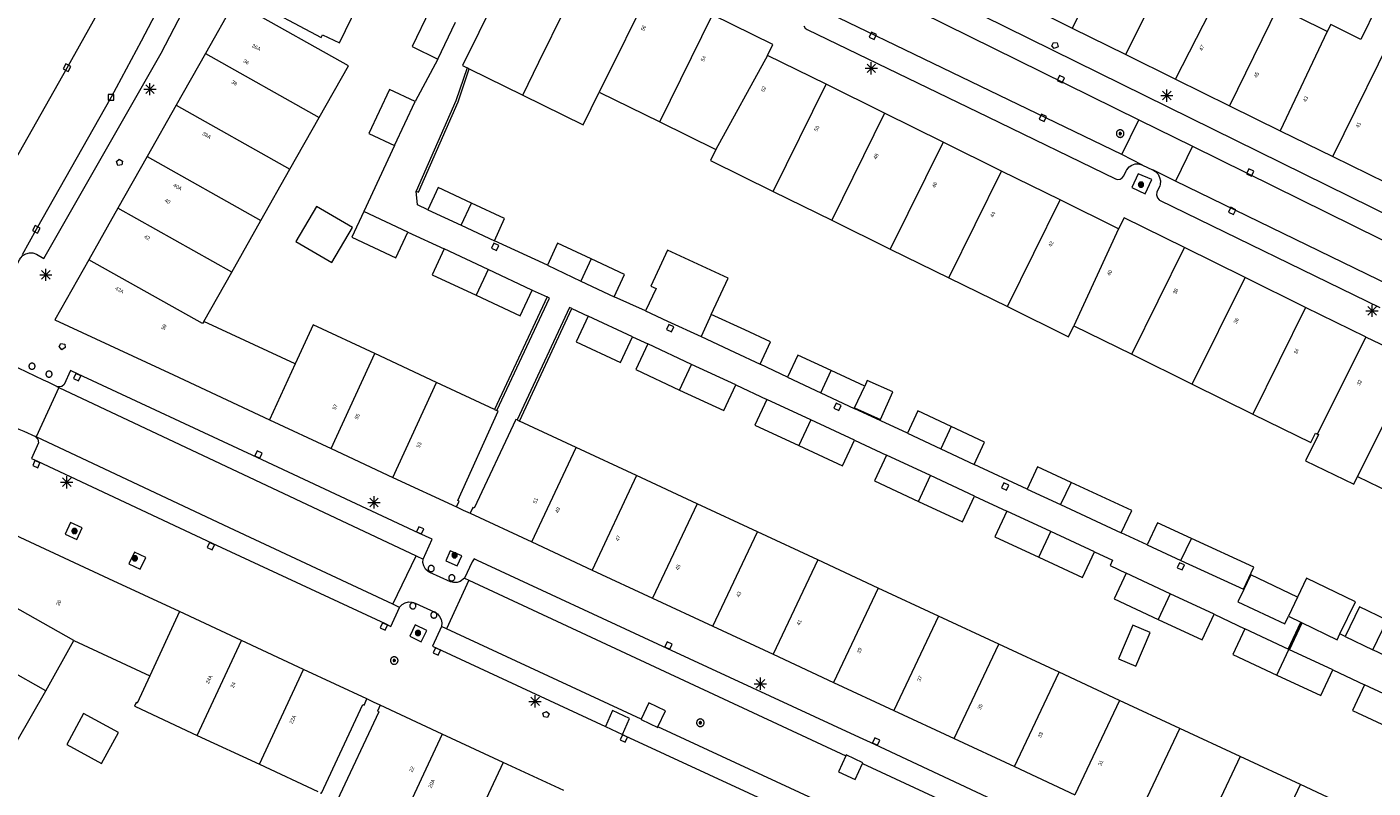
# Model space of a CAD drawing. Header units: metres. Extents: x 135779 to 137489, y 452643 to 455118.
# Tile 143 of 256: x 136366 to 136476, y 453825 to 453887. Entities that reach past the tile are written whole.
import ezdxf
from ezdxf.enums import TextEntityAlignment as Align

# ---------------------------------------------------------------- set-up
doc = ezdxf.new("R2010")
doc.units = ezdxf.units.M
doc.linetypes.add('DGN_Style_4', pattern=[89.853097, 44.898487, -22.449243, 0.056123, -22.449243])
for name, color, linetype, lineweight in [('KTop_NAR_Huisnummer (t)', 7, 'Continuous', 13), ('KTop_NAR_Huisnummer tijdelijk (t)', 7, 'Continuous', 13), ('KTop_OBW_Overig Plus', 1, 'Continuous', 13), ('KTop_PAL_Afsluitpaal', 222, 'Continuous', 13), ('KTop_PAL_Lichtmast', 40, 'Continuous', 13), ('KTop_PND_Grondvlaksituatie van BAG-pand [tachy]', 1, 'Continuous', 13), ('KTop_PND_Pandscheiding', 40, 'Continuous', 13), ('KTop_PUT_Brandkraan of -put', 1, 'Continuous', 13), ('KTop_PUT_Inspectie- of rioolput', 15, 'Continuous', 13), ('KTop_PUT_Kolk', 15, 'Continuous', 13), ('KTop_SHD_Hek (l)', 15, 'DGN_Style_4', 40), ('KTop_SHD_Muur', 15, 'Continuous', 13), ('KTop_VGO_Boom', 92, 'Continuous', 13), ('KTop_WGD_Parkeervlak', 251, 'Continuous', 13), ('KTop_WGD_Rijbaan_Lokale weg', 251, 'Continuous', 13), ('KTop_WGD_Rijbaan_Lokale weg_verkeersdrempel', 40, 'Continuous', 13), ('KTop_WGD_Voetpad', 251, 'Continuous', 13), ('KTop_WGD_Voetpad_achterpad', 251, 'Continuous', 13)]:
    doc.layers.add(name, color=color, linetype=linetype, lineweight=lineweight)
doc.styles.add('Style-ROVU', font='ROVU.shx')
doc.styles.add('Style-ROVUCURSIEF', font='ROVUCURSIEF.shx')

# ---------------------------------------------------------------- blocks, each defined once
blk = doc.blocks.new('PAL_Lichtmast')
at = {"layer": 'KTop_PAL_Lichtmast'}
for p, q in [((-0.35, -0.35), (0.35, 0.35)), ((0.35, -0.35), (-0.35, 0.35)), ((0, -0.5), (0, 0.5)), ((-0.5, 0), (0.5, 0))]:
    blk.add_line(p, q, dxfattribs=at)
blk = doc.blocks.new('PAL_Afsluitpaal')
at = {"layer": 'KTop_PAL_Afsluitpaal', "flags": 128}
blk.add_lwpolyline([(0.25, 0), (0.25, 0.03), (0.24, 0.05), (0.24, 0.08), (0.23, 0.1), (0.22, 0.13), (0.2, 0.15), (0.19, 0.17), (0.17, 0.19), (0.15, 0.2), (0.12, 0.22), (0.1, 0.23), (0.08, 0.24), (0.05, 0.24), (0.03, 0.25), (0, 0.25), (-0.03, 0.25), (-0.05, 0.24), (-0.08, 0.24), (-0.1, 0.23), (-0.13, 0.22), (-0.15, 0.2), (-0.17, 0.19), (-0.19, 0.17), (-0.2, 0.15), (-0.22, 0.12), (-0.23, 0.1), (-0.24, 0.08), (-0.24, 0.05), (-0.25, 0.03), (-0.25, 0), (-0.25, -0.03), (-0.24, -0.05), (-0.24, -0.08), (-0.23, -0.1), (-0.22, -0.13), (-0.2, -0.15), (-0.19, -0.17), (-0.17, -0.19), (-0.15, -0.2), (-0.12, -0.22), (-0.1, -0.23), (-0.08, -0.24), (-0.05, -0.24), (-0.03, -0.25), (0, -0.25), (0.03, -0.25), (0.05, -0.24), (0.08, -0.24), (0.1, -0.23), (0.13, -0.22), (0.15, -0.2), (0.17, -0.19), (0.19, -0.17), (0.2, -0.15), (0.22, -0.12), (0.23, -0.1), (0.24, -0.08), (0.24, -0.05), (0.25, -0.03), (0.25, 0)], dxfattribs=at)
blk = doc.blocks.new('PUT_Brandkraan_of_-put')
at = {"layer": 'KTop_PUT_Brandkraan of -put'}
for p, q in [((-0.25, 0.03), (0, 0.25)), ((-0.16, -0.25), (-0.25, 0.03)), ((0, 0.25), (0.25, 0.03)), ((0.25, 0.03), (0.16, -0.25)), ((0.16, -0.25), (-0.16, -0.25))]:
    blk.add_line(p, q, dxfattribs=at)
blk = doc.blocks.new('PUT_Inspectie-_of_rioolput')
at = {"layer": 'KTop_PUT_Inspectie- of rioolput', "flags": 128}
for points in [[(0.31, 0), (0.31, 0.03), (0.3, 0.06), (0.29, 0.1), (0.28, 0.13), (0.27, 0.15), (0.25, 0.18), (0.23, 0.21), (0.21, 0.23), (0.18, 0.25), (0.15, 0.27), (0.13, 0.28), (0.1, 0.29), (0.06, 0.3), (0.03, 0.31), (0, 0.31), (-0.03, 0.31), (-0.06, 0.3), (-0.1, 0.29), (-0.13, 0.28), (-0.16, 0.27), (-0.18, 0.25), (-0.21, 0.23), (-0.23, 0.21), (-0.25, 0.18), (-0.27, 0.15), (-0.28, 0.13), (-0.29, 0.1), (-0.3, 0.06), (-0.31, 0.03), (-0.31, 0), (-0.31, -0.03), (-0.3, -0.06), (-0.29, -0.1), (-0.28, -0.13), (-0.27, -0.16), (-0.25, -0.18), (-0.23, -0.21), (-0.21, -0.23), (-0.18, -0.25), (-0.15, -0.27), (-0.13, -0.28), (-0.1, -0.29), (-0.06, -0.3), (-0.03, -0.31), (0, -0.31), (0.03, -0.31), (0.06, -0.3), (0.1, -0.29), (0.13, -0.28), (0.15, -0.27), (0.18, -0.25), (0.21, -0.23), (0.23, -0.21), (0.25, -0.18), (0.27, -0.15), (0.28, -0.13), (0.29, -0.1), (0.3, -0.06), (0.31, -0.03), (0.31, 0)], [(0.1, 0), (0.09, 0.01), (0.09, 0.02), (0.09, 0.03), (0.09, 0.04), (0.08, 0.05), (0.08, 0.06), (0.07, 0.06), (0.06, 0.07), (0.06, 0.08), (0.05, 0.08), (0.04, 0.09), (0.03, 0.09), (0.02, 0.09), (0.01, 0.09), (0, 0.09), (-0.01, 0.09), (-0.02, 0.09), (-0.03, 0.09), (-0.04, 0.09), (-0.05, 0.08), (-0.06, 0.08), (-0.06, 0.07), (-0.07, 0.06), (-0.08, 0.06), (-0.08, 0.05), (-0.09, 0.04), (-0.09, 0.03), (-0.09, 0.02), (-0.09, 0.01), (-0.09, 0), (-0.09, -0.01), (-0.09, -0.02), (-0.09, -0.03), (-0.09, -0.04), (-0.08, -0.05), (-0.08, -0.06), (-0.07, -0.06), (-0.06, -0.07), (-0.06, -0.08), (-0.05, -0.08), (-0.04, -0.09), (-0.03, -0.09), (-0.02, -0.09), (-0.01, -0.09), (0, -0.09), (0.01, -0.09), (0.02, -0.09), (0.03, -0.09), (0.04, -0.09), (0.05, -0.08), (0.06, -0.08), (0.06, -0.07), (0.07, -0.06), (0.08, -0.06), (0.08, -0.05), (0.09, -0.04), (0.09, -0.03), (0.09, -0.02), (0.09, -0.01), (0.1, 0)], [(0.04, 0), (0.03, 0), (0.03, 0.01), (0.03, 0.01), (0.03, 0.01), (0.03, 0.02), (0.03, 0.02), (0.03, 0.02), (0.02, 0.03), (0.02, 0.03), (0.02, 0.03), (0.01, 0.03), (0.01, 0.03), (0.01, 0.03), (0, 0.03), (0, 0.03), (0, 0.03), (-0.01, 0.03), (-0.01, 0.03), (-0.01, 0.03), (-0.02, 0.03), (-0.02, 0.03), (-0.02, 0.03), (-0.03, 0.02), (-0.03, 0.02), (-0.03, 0.02), (-0.03, 0.01), (-0.03, 0.01), (-0.03, 0.01), (-0.03, 0), (-0.03, 0), (-0.03, 0), (-0.03, -0.01), (-0.03, -0.01), (-0.03, -0.01), (-0.03, -0.02), (-0.03, -0.02), (-0.03, -0.02), (-0.02, -0.03), (-0.02, -0.03), (-0.02, -0.03), (-0.01, -0.03), (-0.01, -0.03), (-0.01, -0.03), (0, -0.03), (0, -0.03), (0, -0.03), (0.01, -0.03), (0.01, -0.03), (0.01, -0.03), (0.02, -0.03), (0.02, -0.03), (0.02, -0.03), (0.03, -0.02), (0.03, -0.02), (0.03, -0.02), (0.03, -0.01), (0.03, -0.01), (0.03, -0.01), (0.03, 0), (0.04, 0)], [(0.01, 0.02), (0.01, 0.02), (0.01, 0.02), (0, 0.02), (0, 0.02), (0, 0.02), (0, 0.02), (-0.01, 0.02), (-0.01, 0.02), (-0.01, 0.02), (-0.01, 0.02), (-0.01, 0.02), (-0.02, 0.02), (-0.02, 0.01), (-0.02, 0.01), (-0.02, 0.01), (-0.02, 0.01), (-0.02, 0.01), (-0.02, 0), (-0.02, 0), (-0.02, 0), (-0.02, 0), (-0.02, -0.01), (-0.02, -0.01), (-0.02, -0.01), (-0.02, -0.01), (-0.02, -0.01), (-0.02, -0.02), (-0.01, -0.02), (-0.01, -0.02), (-0.01, -0.02), (-0.01, -0.02), (-0.01, -0.02), (0, -0.02), (0, -0.02), (0, -0.02), (0, -0.02), (0.01, -0.02), (0.01, -0.02), (0.01, -0.02), (0.01, -0.02), (0.01, -0.02), (0.02, -0.02), (0.02, -0.01), (0.02, -0.01), (0.02, -0.01), (0.02, -0.01), (0.02, -0.01), (0.02, 0), (0.02, 0), (0.02, 0), (0.02, 0), (0.02, 0.01), (0.02, 0.01), (0.02, 0.01), (0.02, 0.01), (0.02, 0.01), (0.02, 0.02), (0.01, 0.02), (0.01, 0.02), (0.01, 0.02)]]:
    blk.add_lwpolyline(points, dxfattribs=at)
blk = doc.blocks.new('PUT_Kolk')
at = {"layer": 'KTop_PUT_Kolk', "flags": 128}
blk.add_lwpolyline([(0.22, -0.23), (0.22, 0.22), (-0.23, 0.22), (-0.23, -0.23), (0.22, -0.23)], dxfattribs=at)
blk = doc.blocks.new('VGO_Boom')
at = {"layer": 'KTop_VGO_Boom', "flags": 128}
for points in [[(0.21, 0), (0.21, 0.02), (0.21, 0.04), (0.2, 0.07), (0.2, 0.09), (0.19, 0.11), (0.17, 0.13), (0.16, 0.14), (0.14, 0.16), (0.13, 0.17), (0.11, 0.19), (0.09, 0.2), (0.07, 0.2), (0.04, 0.21), (0.02, 0.21), (0, 0.21), (-0.02, 0.21), (-0.05, 0.21), (-0.07, 0.2), (-0.09, 0.2), (-0.11, 0.19), (-0.13, 0.17), (-0.14, 0.16), (-0.16, 0.14), (-0.17, 0.13), (-0.19, 0.11), (-0.2, 0.09), (-0.2, 0.07), (-0.21, 0.04), (-0.21, 0.02), (-0.22, 0), (-0.21, -0.02), (-0.21, -0.05), (-0.2, -0.07), (-0.2, -0.09), (-0.19, -0.11), (-0.17, -0.13), (-0.16, -0.14), (-0.14, -0.16), (-0.13, -0.17), (-0.11, -0.19), (-0.09, -0.2), (-0.07, -0.2), (-0.05, -0.21), (-0.02, -0.21), (0, -0.22), (0.02, -0.21), (0.04, -0.21), (0.07, -0.2), (0.09, -0.2), (0.11, -0.19), (0.13, -0.17), (0.14, -0.16), (0.16, -0.14), (0.17, -0.13), (0.19, -0.11), (0.2, -0.09), (0.2, -0.07), (0.21, -0.05), (0.21, -0.02), (0.21, 0)], [(0.15, 0), (0.15, 0.02), (0.15, 0.03), (0.15, 0.05), (0.14, 0.06), (0.13, 0.08), (0.13, 0.09), (0.12, 0.1), (0.1, 0.12), (0.09, 0.13), (0.08, 0.13), (0.06, 0.14), (0.05, 0.15), (0.03, 0.15), (0.02, 0.15), (0, 0.15), (-0.02, 0.15), (-0.03, 0.15), (-0.05, 0.15), (-0.06, 0.14), (-0.08, 0.13), (-0.09, 0.13), (-0.1, 0.12), (-0.12, 0.1), (-0.13, 0.09), (-0.13, 0.08), (-0.14, 0.06), (-0.15, 0.05), (-0.15, 0.03), (-0.15, 0.02), (-0.16, 0), (-0.15, -0.02), (-0.15, -0.03), (-0.15, -0.05), (-0.14, -0.06), (-0.13, -0.08), (-0.13, -0.09), (-0.12, -0.1), (-0.1, -0.12), (-0.09, -0.13), (-0.08, -0.13), (-0.06, -0.14), (-0.05, -0.15), (-0.03, -0.15), (-0.02, -0.15), (0, -0.16), (0.02, -0.15), (0.03, -0.15), (0.05, -0.15), (0.06, -0.14), (0.08, -0.13), (0.09, -0.13), (0.1, -0.12), (0.12, -0.1), (0.13, -0.09), (0.13, -0.08), (0.14, -0.06), (0.15, -0.05), (0.15, -0.03), (0.15, -0.02), (0.15, 0)], [(0.1, 0), (0.09, 0.01), (0.09, 0.02), (0.09, 0.03), (0.09, 0.04), (0.08, 0.05), (0.08, 0.06), (0.07, 0.06), (0.06, 0.07), (0.06, 0.08), (0.05, 0.08), (0.04, 0.09), (0.03, 0.09), (0.02, 0.09), (0.01, 0.09), (0, 0.09), (-0.01, 0.09), (-0.02, 0.09), (-0.03, 0.09), (-0.04, 0.09), (-0.05, 0.08), (-0.06, 0.08), (-0.06, 0.07), (-0.07, 0.06), (-0.08, 0.06), (-0.08, 0.05), (-0.09, 0.04), (-0.09, 0.03), (-0.09, 0.02), (-0.09, 0.01), (-0.1, 0), (-0.09, -0.01), (-0.09, -0.02), (-0.09, -0.03), (-0.09, -0.04), (-0.08, -0.05), (-0.08, -0.06), (-0.07, -0.06), (-0.06, -0.07), (-0.06, -0.08), (-0.05, -0.08), (-0.04, -0.09), (-0.03, -0.09), (-0.02, -0.09), (-0.01, -0.09), (0, -0.1), (0.01, -0.09), (0.02, -0.09), (0.03, -0.09), (0.04, -0.09), (0.05, -0.08), (0.06, -0.08), (0.06, -0.07), (0.07, -0.06), (0.08, -0.06), (0.08, -0.05), (0.09, -0.04), (0.09, -0.03), (0.09, -0.02), (0.09, -0.01), (0.1, 0)], [(0.04, 0), (0.03, 0), (0.03, 0.01), (0.03, 0.01), (0.03, 0.01), (0.03, 0.02), (0.03, 0.02), (0.03, 0.02), (0.02, 0.03), (0.02, 0.03), (0.02, 0.03), (0.01, 0.03), (0.01, 0.03), (0.01, 0.03), (0, 0.03), (0, 0.03), (0, 0.03), (-0.01, 0.03), (-0.01, 0.03), (-0.01, 0.03), (-0.02, 0.03), (-0.02, 0.03), (-0.02, 0.03), (-0.03, 0.02), (-0.03, 0.02), (-0.03, 0.02), (-0.03, 0.01), (-0.03, 0.01), (-0.03, 0.01), (-0.04, 0), (-0.04, 0), (-0.04, 0), (-0.03, -0.01), (-0.03, -0.01), (-0.03, -0.01), (-0.03, -0.02), (-0.03, -0.02), (-0.03, -0.02), (-0.02, -0.03), (-0.02, -0.03), (-0.02, -0.03), (-0.01, -0.03), (-0.01, -0.03), (-0.01, -0.03), (0, -0.04), (0, -0.04), (0, -0.04), (0.01, -0.03), (0.01, -0.03), (0.01, -0.03), (0.02, -0.03), (0.02, -0.03), (0.02, -0.03), (0.03, -0.02), (0.03, -0.02), (0.03, -0.02), (0.03, -0.01), (0.03, -0.01), (0.03, -0.01), (0.03, 0), (0.04, 0)]]:
    blk.add_lwpolyline(points, dxfattribs=at)

msp = doc.modelspace()

# ---------------------------------------------------------------- linework, layer by layer
at = {"layer": 'KTop_OBW_Overig Plus', "flags": 128}
for points in [[(136389.73, 453872.53), (136388.05, 453869.66), (136390.98, 453867.94), (136392.66, 453870.81), (136389.73, 453872.53)], [(136433.69, 453856.06), (136435.8, 453855.1), (136436.82, 453857.35), (136434.73, 453858.3), (136434.52, 453857.83)], [(136456.67, 453834.94), (136457.84, 453837.67), (136456.42, 453838.27), (136455.26, 453835.54), (136456.67, 453834.94)], [(136369.33, 453828.52), (136372.17, 453826.98), (136373.54, 453829.51), (136370.7, 453831.05), (136369.33, 453828.52)]]:
    msp.add_lwpolyline(points, dxfattribs=at)
at = {"layer": 'KTop_PND_Grondvlaksituatie van BAG-pand [tachy]', "flags": 128}
for points in [[(136407.11, 453895.15), (136402.98, 453886.74), (136401.66, 453884.05), (136402.03, 453883.87)], [(136384.36, 453889.38), (136390.1, 453886.33), (136390.21, 453886.57), (136391.61, 453885.9), (136394.06, 453890.98)], [(136472.32, 453886.82), (136469.93, 453888), (136470.61, 453889.37), (136468.92, 453890.19)], [(136383.8, 453888.81), (136383.03, 453889.24), (136380.65, 453885.03)], [(136389.94, 453879.79), (136392.33, 453884.01), (136383.98, 453888.71)], [(136398.99, 453888.59), (136397.54, 453885.59), (136399.64, 453884.57)], [(136447.25, 453889.2), (136451.47, 453887.11)], [(136476.4, 453888.9), (136475.05, 453886.17), (136472.6, 453887.39), (136472.32, 453886.82)], [(136399.64, 453884.57), (136401.09, 453887.58)], [(136426.58, 453884.87), (136427.01, 453885.76), (136422.08, 453888.19)], [(136451.47, 453887.11), (136455.85, 453884.95)], [(136380.65, 453885.03), (136378.27, 453880.81)], [(136431.36, 453882.51), (136426.58, 453884.87)], [(136455.85, 453884.95), (136459.93, 453882.94)], [(136402.21, 453883.77), (136402.03, 453883.87)], [(136402.21, 453883.77), (136406.58, 453881.63)], [(136459.93, 453882.94), (136464.33, 453880.76)], [(136397.79, 453881.1), (136395.69, 453882.08), (136394.01, 453878.49), (136396.11, 453877.5)], [(136406.58, 453881.63), (136411.51, 453879.19), (136412.83, 453881.88)], [(136412.83, 453881.88), (136417.77, 453879.45)], [(136436.14, 453880.15), (136431.36, 453882.51)], [(136378.27, 453880.81), (136375.89, 453876.6)], [(136396.11, 453877.5), (136397.79, 453881.1)], [(136464.33, 453880.76), (136468.48, 453878.72)], [(136387.56, 453875.58), (136389.94, 453879.79)], [(136440.93, 453877.78), (136436.14, 453880.15)], [(136417.77, 453879.45), (136422.37, 453877.18)], [(136468.48, 453878.72), (136472.77, 453876.6)], [(136445.71, 453875.42), (136440.93, 453877.78)], [(136375.89, 453876.6), (136373.5, 453872.38)], [(136422.37, 453877.18), (136421.92, 453876.27), (136427.04, 453873.75)], [(136472.77, 453876.6), (136477.1, 453874.47)], [(136385.18, 453871.37), (136387.56, 453875.58)], [(136450.49, 453873.06), (136445.71, 453875.42)], [(136402.38, 453872.8), (136399.66, 453874.06), (136398.82, 453872.24)], [(136427.04, 453873.75), (136431.83, 453871.39)], [(136455.27, 453870.7), (136450.49, 453873.06)], [(136373.5, 453872.38), (136371.12, 453868.17)], [(136393.59, 453872.11), (136392.61, 453870.01), (136396.22, 453868.32), (136397.2, 453870.42)], [(136397.2, 453870.42), (136393.59, 453872.11)], [(136398.82, 453872.24), (136401.54, 453870.98)], [(136404.26, 453869.72), (136405.1, 453871.53), (136402.38, 453872.8)], [(136382.8, 453867.15), (136385.18, 453871.37)], [(136401.54, 453870.98), (136404.26, 453869.72)], [(136431.83, 453871.39), (136436.61, 453869.04)], [(136460.65, 453869.16), (136455.71, 453871.6), (136455.27, 453870.7)], [(136400.16, 453869.05), (136399.18, 453866.94), (136402.77, 453865.27)], [(136403.75, 453867.37), (136400.16, 453869.05)], [(136412.17, 453868.23), (136409.43, 453869.52), (136408.59, 453867.71)], [(136421.99, 453863.69), (136423.37, 453866.66), (136418.42, 453868.95), (136417.92, 453867.88), (136417.06, 453866.01), (136417.47, 453865.81), (136416.62, 453863.99)], [(136436.61, 453869.04), (136441.4, 453866.68)], [(136465.6, 453866.71), (136460.65, 453869.16)], [(136371.12, 453868.17), (136368.34, 453863.25), (136368.35, 453863.24), (136378.05, 453858.75), (136385.88, 453855.08)], [(136408.59, 453867.71), (136411.32, 453866.42)], [(136414.05, 453865.14), (136414.89, 453866.95), (136412.17, 453868.23)], [(136380.52, 453863.12), (136382.8, 453867.15)], [(136407.34, 453865.69), (136407.33, 453865.69), (136403.75, 453867.37)], [(136411.32, 453866.42), (136414.05, 453865.14)], [(136441.4, 453866.68), (136446.18, 453864.33)], [(136470.54, 453864.27), (136465.6, 453866.71)], [(136402.77, 453865.27), (136406.37, 453863.59), (136407.34, 453865.69)], [(136446.18, 453864.33), (136451.18, 453861.87), (136451.62, 453862.76)], [(136475.48, 453861.83), (136475.44, 453861.85), (136470.54, 453864.27)], [(136387.99, 453859.64), (136380.52, 453863.12)], [(136411.93, 453863.55), (136410.95, 453861.44), (136414.56, 453859.76), (136415.54, 453861.87)], [(136415.54, 453861.87), (136411.93, 453863.55)], [(136416.62, 453863.99), (136418.42, 453863.15), (136421.15, 453861.88)], [(136425.99, 453859.63), (136426.83, 453861.45), (136424.72, 453862.42), (136421.99, 453863.69)], [(136394.5, 453860.49), (136389.46, 453862.84), (136387.99, 453859.64)], [(136451.62, 453862.76), (136456.35, 453860.43)], [(136416.79, 453861.28), (136415.81, 453859.18), (136419.4, 453857.5)], [(136420.38, 453859.61), (136416.79, 453861.28)], [(136421.15, 453861.88), (136423.88, 453860.61), (136425.99, 453859.63)], [(136479.52, 453859.89), (136475.48, 453861.83)], [(136399.54, 453858.13), (136394.5, 453860.49)], [(136431.79, 453859.1), (136429.06, 453860.36), (136428.22, 453858.55)], [(136456.35, 453860.43), (136461.29, 453857.99)], [(136423.98, 453857.93), (136420.38, 453859.61)], [(136434.52, 453857.83), (136431.79, 453859.1)], [(136404.28, 453855.92), (136399.54, 453858.13)], [(136419.4, 453857.5), (136423, 453855.83), (136423.98, 453857.93)], [(136428.22, 453858.55), (136430.95, 453857.28)], [(136433.69, 453856.06), (136434.52, 453857.83)], [(136461.29, 453857.99), (136466.24, 453855.55)], [(136426.52, 453856.74), (136425.54, 453854.64), (136429.13, 453852.97)], [(136430.11, 453855.07), (136426.52, 453856.74)], [(136430.95, 453857.28), (136433.67, 453856.01)], [(136401.16, 453847.95), (136401.38, 453848.43), (136401.28, 453848.48), (136404.57, 453855.78), (136404.47, 453855.83)], [(136404.28, 453855.92), (136404.47, 453855.83)], [(136433.67, 453856.01), (136433.69, 453856.06)], [(136441.6, 453854.52), (136438.87, 453855.8), (136438.03, 453853.99)], [(136466.24, 453855.55), (136470.98, 453853.21), (136471.35, 453853.99), (136471.52, 453853.9)], [(136385.88, 453855.08), (136390.92, 453852.73)], [(136406.12, 453855.06), (136406.02, 453855.1), (136402.6, 453847.86), (136402.5, 453847.91), (136402.28, 453847.43)], [(136406.12, 453855.06), (136406.31, 453854.97)], [(136410.95, 453852.8), (136406.31, 453854.97)], [(136433.7, 453853.4), (136430.11, 453855.07)], [(136443.47, 453851.43), (136444.31, 453853.24), (136441.6, 453854.52)], [(136429.13, 453852.97), (136432.72, 453851.3), (136433.7, 453853.4)], [(136438.03, 453853.99), (136440.75, 453852.71)], [(136471.52, 453853.9), (136471.6, 453853.86), (136470.54, 453851.71), (136474.49, 453849.81), (136474.8, 453850.44)], [(136390.92, 453852.73), (136395.96, 453850.37)], [(136415.88, 453850.51), (136410.95, 453852.8)], [(136436.31, 453852.18), (136435.33, 453850.08), (136438.93, 453848.4)], [(136439.91, 453850.51), (136436.31, 453852.18)], [(136440.75, 453852.71), (136443.47, 453851.43)], [(136451.39, 453849.95), (136448.65, 453851.22), (136447.81, 453849.41)], [(136395.96, 453850.37), (136401.16, 453847.95)], [(136420.82, 453848.21), (136415.88, 453850.51)], [(136443.5, 453848.83), (136439.91, 453850.51)], [(136455.49, 453845.83), (136456.34, 453847.66), (136451.39, 453849.95)], [(136474.8, 453850.44), (136476.6, 453849.58), (136478.67, 453848.59), (136479.66, 453850.61)], [(136438.93, 453848.4), (136442.52, 453846.73), (136443.5, 453848.83)], [(136447.81, 453849.41), (136450.53, 453848.14)], [(136425.75, 453845.91), (136420.82, 453848.21)], [(136450.53, 453848.14), (136455.49, 453845.83)], [(136402.28, 453847.43), (136407.31, 453845.09)], [(136446.13, 453847.61), (136445.15, 453845.5), (136448.74, 453843.83)], [(136449.72, 453845.94), (136446.13, 453847.61)], [(136461.23, 453845.38), (136458.45, 453846.65), (136457.61, 453844.84)], [(136378.53, 453839.39), (136372.77, 453842.08), (136363.1, 453846.57), (136360.66, 453842.24)], [(136430.68, 453843.62), (136425.75, 453845.91)], [(136453.31, 453844.27), (136449.72, 453845.94)], [(136407.31, 453845.09), (136412.24, 453842.79)], [(136457.61, 453844.84), (136460.35, 453843.58)], [(136465.48, 453841.22), (136466.32, 453843.03), (136461.23, 453845.38)], [(136435.61, 453841.32), (136430.68, 453843.62)], [(136448.74, 453843.83), (136452.33, 453842.17), (136453.31, 453844.27)], [(136460.35, 453843.58), (136465.48, 453841.22)], [(136412.24, 453842.79), (136417.17, 453840.49)], [(136455.89, 453842.53), (136454.9, 453840.43), (136458.49, 453838.75)], [(136459.48, 453840.85), (136455.89, 453842.53)], [(136469.89, 453840.58), (136466.07, 453842.4), (136465.5, 453841.21)], [(136440.54, 453839.02), (136435.61, 453841.32)], [(136465.5, 453841.21), (136465.02, 453840.2), (136468.84, 453838.38), (136469.15, 453839.02)], [(136473.35, 453837.56), (136474.63, 453840.18), (136470.62, 453842.13), (136469.89, 453840.58)], [(136417.17, 453840.49), (136422.1, 453838.2)], [(136463.07, 453839.17), (136459.48, 453840.85)], [(136383.59, 453837.03), (136378.53, 453839.39)], [(136445.47, 453836.72), (136440.54, 453839.02)], [(136458.49, 453838.75), (136462.09, 453837.07), (136463.07, 453839.17)], [(136469.15, 453839.02), (136470.21, 453838.5)], [(136476.04, 453836.27), (136477.21, 453838.7), (136474.94, 453839.79), (136473.77, 453837.36)], [(136422.1, 453838.2), (136427.03, 453835.9)], [(136465.59, 453837.98), (136464.61, 453835.88), (136468.2, 453834.2)], [(136469.18, 453836.3), (136465.59, 453837.98)], [(136470.21, 453838.5), (136473.12, 453837.09), (136473.35, 453837.56)], [(136367.6, 453832.92), (136369.91, 453837.02)], [(136369.91, 453837.02), (136376.1, 453834.13)], [(136388.67, 453834.66), (136383.59, 453837.03)], [(136450.4, 453834.43), (136445.47, 453836.72)], [(136473.77, 453837.36), (136476.04, 453836.27)], [(136427.03, 453835.9), (136431.96, 453833.6)], [(136472.77, 453834.62), (136469.18, 453836.3)], [(136393.84, 453832.25), (136388.67, 453834.66)], [(136468.2, 453834.2), (136471.78, 453832.52), (136472.77, 453834.62)], [(136376.1, 453834.13), (136375.08, 453831.91), (136374.98, 453831.96), (136374.85, 453831.67), (136374.95, 453831.62), (136379.99, 453829.27)], [(136431.96, 453833.6), (136436.9, 453831.31)], [(136455.34, 453832.13), (136450.4, 453834.43)], [(136475.36, 453833.41), (136474.38, 453831.3), (136477.96, 453829.63)], [(136478.94, 453831.73), (136475.36, 453833.41)], [(136365.28, 453828.81), (136367.6, 453832.92)], [(136390.04, 453824.58), (136390.14, 453824.54), (136393.51, 453831.8), (136393.62, 453831.75), (136393.84, 453832.25)], [(136394.94, 453831.73), (136394.71, 453831.25), (136394.81, 453831.2), (136391.42, 453823.95), (136391.52, 453823.9)], [(136400, 453829.37), (136394.94, 453831.73)], [(136436.9, 453831.31), (136441.83, 453829.01)], [(136460.27, 453829.83), (136455.34, 453832.13)], [(136379.99, 453829.27), (136385.06, 453826.91)], [(136404.97, 453827.06), (136400, 453829.37)], [(136441.83, 453829.01), (136446.76, 453826.71)], [(136465.2, 453827.54), (136460.27, 453829.83)], [(136385.06, 453826.91), (136389.85, 453824.67)], [(136409.93, 453824.75), (136404.97, 453827.06)], [(136470.13, 453825.24), (136465.2, 453827.54)], [(136446.76, 453826.71), (136451.69, 453824.41)], [(136475.06, 453822.94), (136470.13, 453825.24)]]:
    msp.add_lwpolyline(points, dxfattribs=at)
at = {"layer": 'KTop_PND_Pandscheiding', "flags": 128}
for points in [[(136455.85, 453884.95), (136461.25, 453895.8)], [(136406.58, 453881.63), (136407.9, 453884.32), (136412.21, 453893.06)], [(136454.31, 453892.77), (136451.47, 453887.11)], [(136417.15, 453890.63), (136412.83, 453881.88)], [(136459.93, 453882.94), (136463.89, 453890.74)], [(136468.92, 453890.19), (136464.33, 453880.76)], [(136417.77, 453879.45), (136422.08, 453888.19)], [(136472.77, 453876.6), (136478.35, 453887.94)], [(136472.32, 453886.82), (136468.48, 453878.72)], [(136380.65, 453885.03), (136389.94, 453879.79)], [(136426.58, 453884.87), (136422.37, 453877.18)], [(136427.04, 453873.75), (136431.36, 453882.51)], [(136378.27, 453880.81), (136387.56, 453875.58)], [(136436.14, 453880.15), (136431.83, 453871.39)], [(136440.93, 453877.78), (136436.61, 453869.04)], [(136375.89, 453876.6), (136385.18, 453871.37)], [(136441.4, 453866.68), (136445.71, 453875.42)], [(136446.18, 453864.33), (136450.49, 453873.06)], [(136382.8, 453867.15), (136373.5, 453872.38)], [(136401.54, 453870.98), (136402.38, 453872.8)], [(136455.27, 453870.7), (136451.62, 453862.76)], [(136456.35, 453860.43), (136460.65, 453869.16)], [(136380.52, 453863.12), (136380.42, 453862.94), (136371.12, 453868.17)], [(136412.17, 453868.23), (136411.32, 453866.42)], [(136403.75, 453867.37), (136402.77, 453865.27)], [(136461.29, 453857.99), (136465.6, 453866.71)], [(136470.54, 453864.27), (136466.24, 453855.55)], [(136421.99, 453863.69), (136421.15, 453861.88)], [(136471.52, 453853.9), (136475.48, 453861.83)], [(136390.92, 453852.73), (136394.5, 453860.49)], [(136474.8, 453850.44), (136479.52, 453859.89)], [(136387.99, 453859.64), (136385.88, 453855.08)], [(136419.4, 453857.5), (136420.38, 453859.61)], [(136430.95, 453857.28), (136431.79, 453859.1)], [(136395.96, 453850.37), (136399.54, 453858.13)], [(136430.11, 453855.07), (136429.13, 453852.97)], [(136441.6, 453854.52), (136440.75, 453852.71)], [(136407.31, 453845.09), (136410.95, 453852.8)], [(136415.88, 453850.51), (136412.24, 453842.79)], [(136438.93, 453848.4), (136439.91, 453850.51)], [(136451.39, 453849.95), (136450.53, 453848.14)], [(136420.82, 453848.21), (136417.17, 453840.49)], [(136422.1, 453838.2), (136425.75, 453845.91)], [(136448.74, 453843.83), (136449.72, 453845.94)], [(136460.35, 453843.58), (136461.23, 453845.38)], [(136430.68, 453843.62), (136427.03, 453835.9)], [(136369.91, 453837.02), (136360.66, 453842.24)], [(136435.61, 453841.32), (136431.96, 453833.6)], [(136459.48, 453840.85), (136458.49, 453838.75)], [(136469.89, 453840.58), (136469.15, 453839.02)], [(136378.53, 453839.39), (136376.1, 453834.13)], [(136440.54, 453839.02), (136436.9, 453831.31)], [(136367.6, 453832.92), (136358.34, 453838.14)], [(136379.99, 453829.27), (136383.59, 453837.03)], [(136441.83, 453829.01), (136445.47, 453836.72)], [(136468.2, 453834.2), (136469.18, 453836.3)], [(136385.06, 453826.91), (136388.67, 453834.66)], [(136446.76, 453826.71), (136450.4, 453834.43)], [(136455.34, 453832.13), (136451.69, 453824.41)], [(136400, 453829.37), (136396.39, 453821.64)], [(136456.62, 453822.11), (136460.27, 453829.83)], [(136404.97, 453827.06), (136401.35, 453819.32)], [(136465.2, 453827.54), (136461.55, 453819.81)], [(136466.48, 453817.51), (136470.13, 453825.24)]]:
    msp.add_lwpolyline(points, dxfattribs=at)
at = {"layer": 'KTop_SHD_Hek (l)', "flags": 128}
msp.add_lwpolyline([(136469.18, 453836.3), (136470.21, 453838.5)], dxfattribs=at)
at = {"layer": 'KTop_SHD_Muur', "flags": 128}
for points in [[(136402.03, 453883.87), (136401.12, 453881.15), (136397.86, 453873.77), (136397.87, 453873.76)], [(136397.87, 453873.76), (136398.05, 453873.69), (136401.31, 453881.07), (136402.21, 453883.77)], [(136408.57, 453865.12), (136404.28, 453855.92)], [(136404.47, 453855.83), (136408.76, 453865.03), (136408.57, 453865.12)], [(136410.6, 453864.17), (136410.41, 453864.26), (136406.12, 453855.06)], [(136406.31, 453854.97), (136410.6, 453864.17)]]:
    msp.add_lwpolyline(points, dxfattribs=at)
at = {"layer": 'KTop_WGD_Parkeervlak', "flags": 128}
for points in [[(136414.72, 453829.35), (136415.31, 453830.65), (136413.92, 453831.29), (136413.33, 453829.99)], [(136416.26, 453830.6), (136416.25, 453830.57), (136417.61, 453829.92), (136417.63, 453829.96)], [(136434.35, 453826.96), (136434.38, 453827.02), (136433.02, 453827.67), (136432.98, 453827.6)]]:
    msp.add_lwpolyline(points, dxfattribs=at)
at = {"layer": 'KTop_WGD_Rijbaan_Lokale weg', "flags": 128}
for points in [[(136385.09, 453905.21), (136380.33, 453895.46), (136375.4, 453886.03), (136372.94, 453881.45), (136366.83, 453870.65), (136365.68, 453868.57)], [(136419.3, 453898.2), (136456.93, 453879.6)], [(136361.87, 453870.72), (136363.31, 453873.2), (136369.35, 453883.87), (136372.51, 453889.54)], [(136455.52, 453876.78), (136429.34, 453889.45)], [(136455.52, 453876.78), (136456.93, 453879.6)], [(136461.3, 453877.44), (136459.92, 453874.6)], [(136461.3, 453877.44), (136478.85, 453868.78), (136482.9, 453866.79)], [(136503.03, 453853.74), (136500, 453855.2), (136482.53, 453863.6), (136477.5, 453866.04), (136459.92, 453874.6)], [(136368.68, 453857.72), (136366.82, 453853.67)], [(136368.68, 453857.72), (136397.87, 453843.96)], [(136395.97, 453839.99), (136382.62, 453846.25), (136366.82, 453853.67)], [(136395.97, 453839.99), (136397.87, 453843.96)], [(136402.17, 453841.97), (136400.35, 453837.98)], [(136402.17, 453841.97), (136432.98, 453827.6)], [(136416.26, 453830.6), (136400.35, 453837.98)], [(136417.63, 453829.96), (136418.25, 453831.27), (136416.89, 453831.92), (136416.26, 453830.6)], [(136448.16, 453815.76), (136432.55, 453823.04), (136417.63, 453829.96)], [(136432.98, 453827.6), (136432.37, 453826.3), (136433.73, 453825.65), (136434.35, 453826.96)], [(136434.35, 453826.96), (136450.06, 453819.66)]]:
    msp.add_lwpolyline(points, dxfattribs=at)
at = {"layer": 'KTop_WGD_Rijbaan_Lokale weg_verkeersdrempel', "flags": 128}
for points in [[(136456.93, 453879.6), (136461.3, 453877.44)], [(136457.22, 453875.91), (136455.52, 453876.78)], [(136457.22, 453875.91), (136458.05, 453875.53), (136458.07, 453875.52)], [(136459.92, 453874.6), (136458.13, 453875.49), (136458.07, 453875.52)], [(136368.52, 453857.79), (136367.81, 453858.14), (136367.43, 453858.32), (136364.7, 453859.62), (136363.51, 453864.64), (136365.01, 453867.34), (136365.45, 453868.15)], [(136368.52, 453857.79), (136368.68, 453857.72)], [(136354.49, 453847.36), (136355.03, 453848.26), (136357.72, 453853.09), (136362.92, 453855.44), (136365.4, 453854.32), (136365.8, 453854.14), (136366.76, 453853.7)], [(136366.82, 453853.67), (136366.76, 453853.7)], [(136397.87, 453843.96), (136398.43, 453843.69)], [(136401.83, 453842.13), (136401.47, 453841.86), (136401.21, 453841.77), (136400.93, 453841.76), (136400.67, 453841.83), (136398.98, 453842.59), (136398.84, 453842.67), (136398.64, 453842.87), (136398.49, 453843.12), (136398.42, 453843.4), (136398.43, 453843.69)], [(136401.83, 453842.13), (136402.17, 453841.97)], [(136396.51, 453839.73), (136395.97, 453839.99)], [(136396.51, 453839.73), (136396.54, 453839.78), (136396.74, 453839.98), (136396.98, 453840.12), (136397.25, 453840.18), (136397.53, 453840.17), (136397.79, 453840.07), (136399.4, 453839.34), (136399.61, 453839.21), (136399.79, 453838.99), (136399.92, 453838.74), (136399.96, 453838.46), (136399.93, 453838.17)], [(136400.35, 453837.98), (136399.93, 453838.17)]]:
    msp.add_lwpolyline(points, dxfattribs=at)
at = {"layer": 'KTop_WGD_Voetpad', "flags": 128}
for points in [[(136365.45, 453868.15), (136365.54, 453868.29), (136365.74, 453868.5), (136365.99, 453868.65), (136366.27, 453868.72), (136366.56, 453868.72), (136366.84, 453868.63), (136367.45, 453868.26), (136377.04, 453885.06), (136381.58, 453893.84), (136385.93, 453902.53), (136385.1, 453903.93), (136385.02, 453904.15), (136384.96, 453904.51), (136384.99, 453904.87), (136385.09, 453905.21)], [(136479.73, 453870.57), (136455.55, 453882.5), (136421.4, 453899.37), (136421.2, 453899.41), (136420.99, 453899.37), (136420.82, 453899.26), (136420.74, 453899.17), (136420.44, 453898.72), (136420.32, 453898.49), (136420.13, 453898.31), (136419.89, 453898.19), (136419.63, 453898.14), (136419.37, 453898.18), (136419.3, 453898.2)], [(136429.55, 453887.28), (136429.65, 453887.11), (136429.81, 453886.99), (136444.59, 453879.86), (136455.02, 453874.78), (136455.19, 453874.74), (136455.39, 453874.76), (136455.57, 453874.86), (136455.69, 453875.02), (136455.92, 453875.48), (136455.95, 453875.53), (136456.12, 453875.75), (136456.35, 453875.91), (136456.62, 453876), (136456.89, 453876), (136457.16, 453875.93), (136457.22, 453875.91)], [(136457.43, 453873.56), (136457.98, 453874.73), (136456.87, 453875.2), (136456.36, 453874.08), (136457.43, 453873.56)], [(136458.07, 453875.52), (136458.29, 453875.38), (136458.49, 453875.16), (136458.62, 453874.9), (136458.68, 453874.61), (136458.66, 453874.32), (136458.63, 453874.22), (136458.38, 453873.68), (136458.37, 453873.46), (136458.44, 453873.24), (136458.58, 453873.07), (136458.62, 453873.04), (136476.62, 453864.26)], [(136398.43, 453843.69), (136399.17, 453845.31), (136398.09, 453845.81), (136384.88, 453852), (136370.26, 453858.81), (136369.64, 453859.1), (136369.12, 453857.95), (136368.91, 453857.81), (136368.72, 453857.76), (136368.52, 453857.79)], [(136366.76, 453853.7), (136366.83, 453853.64), (136366.95, 453853.48), (136367.01, 453853.2), (136366.43, 453851.91), (136366.93, 453851.69), (136381.2, 453844.99), (136395.33, 453838.41), (136395.79, 453838.17), (136396.51, 453839.73)], [(136401.16, 453847.95), (136401.72, 453847.69), (136402.28, 453847.43)], [(136369.19, 453845.72), (136370.14, 453845.28), (136370.59, 453846.25), (136369.64, 453846.69), (136369.19, 453845.72)], [(136375.32, 453842.87), (136375.77, 453843.81), (136374.85, 453844.26), (136374.4, 453843.31), (136375.32, 453842.87)], [(136401.23, 453843.13), (136401.59, 453843.95), (136400.64, 453844.36), (136400.29, 453843.53), (136401.23, 453843.13)], [(136450.38, 453819.51), (136451.13, 453821.13), (136450.64, 453821.35), (136435.36, 453828.53), (136433.73, 453829.25), (136418.37, 453836.38), (136402.87, 453843.58), (136402.6, 453843.71), (136402.46, 453843.45), (136401.83, 453842.13)], [(136397.35, 453837.37), (136398.29, 453836.92), (136398.74, 453837.85), (136397.8, 453838.3), (136397.35, 453837.37)], [(136399.93, 453838.17), (136399.21, 453836.57), (136413.33, 453829.99)], [(136469.18, 453836.3), (136470.21, 453838.5)], [(136473.77, 453837.36), (136473.35, 453837.56)], [(136478.22, 453835.22), (136476.04, 453836.27)], [(136472.77, 453834.62), (136475.36, 453833.41)], [(136394.94, 453831.73), (136394.39, 453831.99), (136393.84, 453832.25)], [(136413.33, 453829.99), (136414.72, 453829.35)], [(136414.72, 453829.35), (136414.96, 453829.24), (136431.86, 453821.4), (136447.35, 453814.19), (136447.8, 453813.98), (136448.54, 453815.58)]]:
    msp.add_lwpolyline(points, dxfattribs=at)
at = {"layer": 'KTop_WGD_Voetpad_achterpad', "flags": 128}
for points in [[(136399.64, 453884.57), (136397.79, 453881.1)], [(136396.11, 453877.5), (136393.59, 453872.11)], [(136398.82, 453872.24), (136397.97, 453872.66), (136397.87, 453873.76)], [(136397.2, 453870.42), (136400.16, 453869.05)], [(136408.59, 453867.71), (136404.26, 453869.72)], [(136407.34, 453865.69), (136408.57, 453865.12)], [(136416.62, 453863.99), (136414.05, 453865.14)], [(136410.6, 453864.17), (136411.93, 453863.55)], [(136415.54, 453861.87), (136416.79, 453861.28)], [(136428.22, 453858.55), (136425.99, 453859.63)], [(136423.98, 453857.93), (136426.52, 453856.74)], [(136438.03, 453853.99), (136433.67, 453856.01)], [(136433.7, 453853.4), (136436.31, 453852.18)], [(136447.81, 453849.41), (136443.47, 453851.43)], [(136443.5, 453848.83), (136446.13, 453847.61)], [(136457.61, 453844.84), (136455.49, 453845.83)], [(136453.31, 453844.27), (136454.77, 453843.59), (136454.57, 453843.15), (136455.89, 453842.53)], [(136465.5, 453841.21), (136465.48, 453841.22)], [(136463.07, 453839.17), (136465.59, 453837.98)]]:
    msp.add_lwpolyline(points, dxfattribs=at)

# ---------------------------------------------------------------- block references
at = {"layer": 'KTop_PAL_Afsluitpaal'}
for p in [(136366.48, 453859.46), (136367.87, 453858.81), (136399.1, 453842.91), (136400.78, 453842.15), (136397.6, 453839.86), (136399.32, 453839.11)]:
    msp.add_blockref('PAL_Afsluitpaal', p, dxfattribs=at)
at = {"layer": 'KTop_PAL_Lichtmast'}
for p in [(136435.06, 453883.82), (136376.12, 453882.11), (136459.21, 453881.59), (136367.61, 453866.93), (136475.98, 453863.99), (136369.32, 453849.97), (136394.43, 453848.32), (136426, 453833.49), (136407.59, 453832.05)]:
    msp.add_blockref('PAL_Lichtmast', p, dxfattribs=at)
at = {"layer": 'KTop_PUT_Brandkraan of -put'}
for p, rotation in [((136450.1, 453885.68), 243.7107467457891), ((136373.62, 453876.09), 150.2712845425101), ((136368.96, 453861.05), 169.4365135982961), ((136408.44, 453830.99), 65.02156528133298)]:
    msp.add_blockref('PUT_Brandkraan_of_-put', p, dxfattribs=dict(at, rotation=rotation))
at = {"layer": 'KTop_PUT_Inspectie- of rioolput'}
for p, rotation in [((136455.4, 453878.48), 333.434948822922), ((136396.08, 453835.39), 57.27935725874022), ((136421.09, 453830.3), 245.109104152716)]:
    msp.add_blockref('PUT_Inspectie-_of_rioolput', p, dxfattribs=dict(at, rotation=rotation))
at = {"layer": 'KTop_PUT_Kolk'}
for p, rotation in [((136435.19, 453886.49), 64.17677709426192), ((136369.35, 453883.87), 330.8982141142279), ((136450.55, 453882.92), 243.6980544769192), ((136449.08, 453879.77), 64.17677709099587), ((136466.02, 453875.29), 243.7451904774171), ((136464.55, 453872.16), 64.06525298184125), ((136366.83, 453870.65), 150.5013883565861), ((136404.32, 453869.23), 65.09911908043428), ((136418.63, 453862.58), 65.05208214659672), ((136370.16, 453858.58), 65.00865652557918), ((136432.29, 453856.15), 65.01188968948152), ((136384.98, 453852.23), 244.9692903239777), ((136366.83, 453851.46), 65.96312856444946), ((136445.99, 453849.64), 65.04095181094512), ((136398.19, 453846.03), 245.5042010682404), ((136381.09, 453844.76), 65.0470303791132), ((136460.35, 453843.1), 65.29849070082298), ((136395.22, 453838.19), 65.04703038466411), ((136418.48, 453836.61), 245.1019625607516), ((136399.55, 453836.13), 65.02156528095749), ((136414.85, 453829.01), 65.08033563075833), ((136435.46, 453828.76), 246.165381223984)]:
    msp.add_blockref('PUT_Kolk', p, dxfattribs=dict(at, rotation=rotation))
msp.add_blockref('PUT_Kolk', (136372.94, 453881.45), dxfattribs=at)
at = {"layer": 'KTop_VGO_Boom'}
for p in [(136457.1, 453874.31), (136369.95, 453845.98), (136374.88, 453843.75), (136401.01, 453844), (136398.02, 453837.64)]:
    msp.add_blockref('VGO_Boom', p, dxfattribs=at)

# ---------------------------------------------------------------- texts
at = {"layer": 'KTop_NAR_Huisnummer (t)', "style": 'Style-ROVU'}
for s, rotation, p in [('56', 63.7, (136416.55, 453887.32)), ('54', 63.7, (136421.45, 453884.82)), ('52', 63.7, (136426.35, 453882.33)), ('50', 63.7, (136430.71, 453879.1)), ('48', 63.7, (136435.54, 453876.82)), ('46', 63.7, (136440.34, 453874.5)), ('44', 63.7, (136445.08, 453872.07)), ('42', 63.7, (136449.84, 453869.66)), ('40', 63.7, (136454.63, 453867.31)), ('38', 63.7, (136460.02, 453865.79)), ('36', 63.7, (136464.98, 453863.38)), ('34', 63.7, (136469.89, 453860.88)), ('32', 64.3, (136475.04, 453858.33)), ('26', 65, (136368.76, 453840.32)), ('24A', 65, (136381.1, 453834.18)), ('24', 65, (136383.01, 453833.6)), ('22A', 65, (136387.94, 453830.91)), ('22', 65, (136397.61, 453826.71)), ('20A', 65, (136399.29, 453825.66))]:
    msp.add_text(s, height=0.3, rotation=rotation, dxfattribs=at).set_placement(p, align=Align.MIDDLE_RIGHT)
at = {"layer": 'KTop_NAR_Huisnummer tijdelijk (t)', "style": 'Style-ROVUCURSIEF'}
for s, rotation, p in [('36A', 330.5, (136384.49, 453885.71)), ('47', 63.7, (136461.96, 453885.29)), ('36', 330.5, (136383.79, 453884.46)), ('45', 63.7, (136466.43, 453883.07)), ('38', 330.5, (136382.81, 453882.74)), ('43', 63.7, (136470.44, 453881.1)), ('38A', 330.5, (136380.44, 453878.52)), ('41', 63.7, (136474.75, 453878.98)), ('40A', 330.5, (136378.06, 453874.3)), ('40', 330.5, (136377.36, 453873.06)), ('42', 330.5, (136375.69, 453870.09)), ('42A', 330.5, (136373.32, 453865.87)), ('59', 66.8, (136377.17, 453862.45)), ('57', 66.8, (136391.15, 453855.92)), ('55', 66.8, (136392.96, 453855.14)), ('53', 66.8, (136398.01, 453852.81)), ('51', 66.8, (136407.53, 453848.26)), ('49', 66.8, (136409.34, 453847.48)), ('47', 66.8, (136414.27, 453845.18)), ('45', 66.8, (136419.17, 453842.81)), ('43', 66.8, (136424.14, 453840.59)), ('41', 66.8, (136429.07, 453838.29)), ('39', 66.8, (136434, 453836)), ('37', 66.8, (136438.93, 453833.7)), ('35', 66.8, (136443.86, 453831.4)), ('33', 66.8, (136448.79, 453829.1)), ('31', 66.8, (136453.72, 453826.8))]:
    msp.add_text(s, height=0.3, rotation=rotation, dxfattribs=at).set_placement(p, align=Align.MIDDLE_LEFT)

doc.saveas('drawing.dxf')
